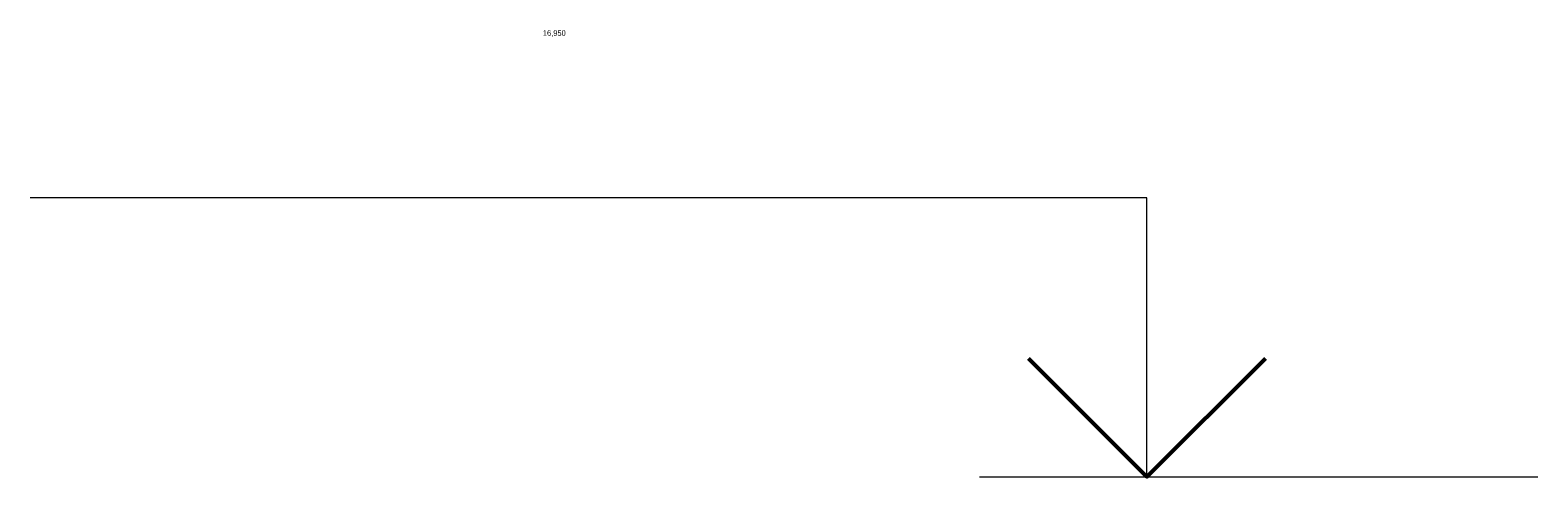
# Model space of a CAD drawing. Header units: millimetres. Extents: x 15422 to 23145, y 7709 to 14779.
# Tile 7 of 12: x 15422 to 16097, y 14312 to 14513. Entities that reach past the tile are written whole.
import ezdxf
from ezdxf.enums import TextEntityAlignment as Align

# ---------------------------------------------------------------- set-up
doc = ezdxf.new("R2018")
doc.units = ezdxf.units.MM
doc.layers.add('Отметки', color=7, linetype='Continuous', lineweight=13)

# ---------------------------------------------------------------- blocks, each defined once
blk = doc.blocks.new('*U60')
at = {"color": 0, "linetype": 'ByBlock', "lineweight": -2}
for p, q in [((-7, 5), (-27, 5)), ((-7, 0), (-7, 5)), ((-10, 0), (-7, 0)), ((-7, 0), (0, 0))]:
    blk.add_line(p, q, dxfattribs=at)
at = {"color": 0, "linetype": 'ByBlock', "lineweight": 50}
blk.add_lwpolyline([(-4.879, 2.121), (-7, 0), (-9.121, 2.121)], dxfattribs=at)
at = {"color": 0, "linetype": 'ByBlock', "lineweight": -2, "flags": 64}
for tag, p in [('ОТМЕТКА', (-17.818, 8)), ('ПРИМЕЧАНИЕ', (-17.818, 2))]:
    blk.add_attdef(tag, text='', height=3.5, dxfattribs=at).set_placement(p, align=Align.MIDDLE_CENTER)

msp = doc.modelspace()

# ---------------------------------------------------------------- block references
at = {"layer": 'Отметки'}
ref = msp.add_blockref('*U60', (16097.1701797, 14312.4735338), dxfattribs=dict(at, xscale=25, yscale=25, zscale=25))
lines = msp.add_mtext('16,950', dxfattribs={"layer": '0', "color": 0, "linetype": 'ByBlock', "lineweight": -2, "insert": (15651.7173211, 14512.4735338), "char_height": 2.5, "attachment_point": 1, "bg_fill": 3, "box_fill_scale": 1.2, "bg_fill_color": 256, "bg_fill_transparency": 0})
ref.add_attrib('ОТМЕТКА', '', (15651.7173211, 14512.4735338)).embed_mtext(lines)

doc.saveas('drawing.dxf')
